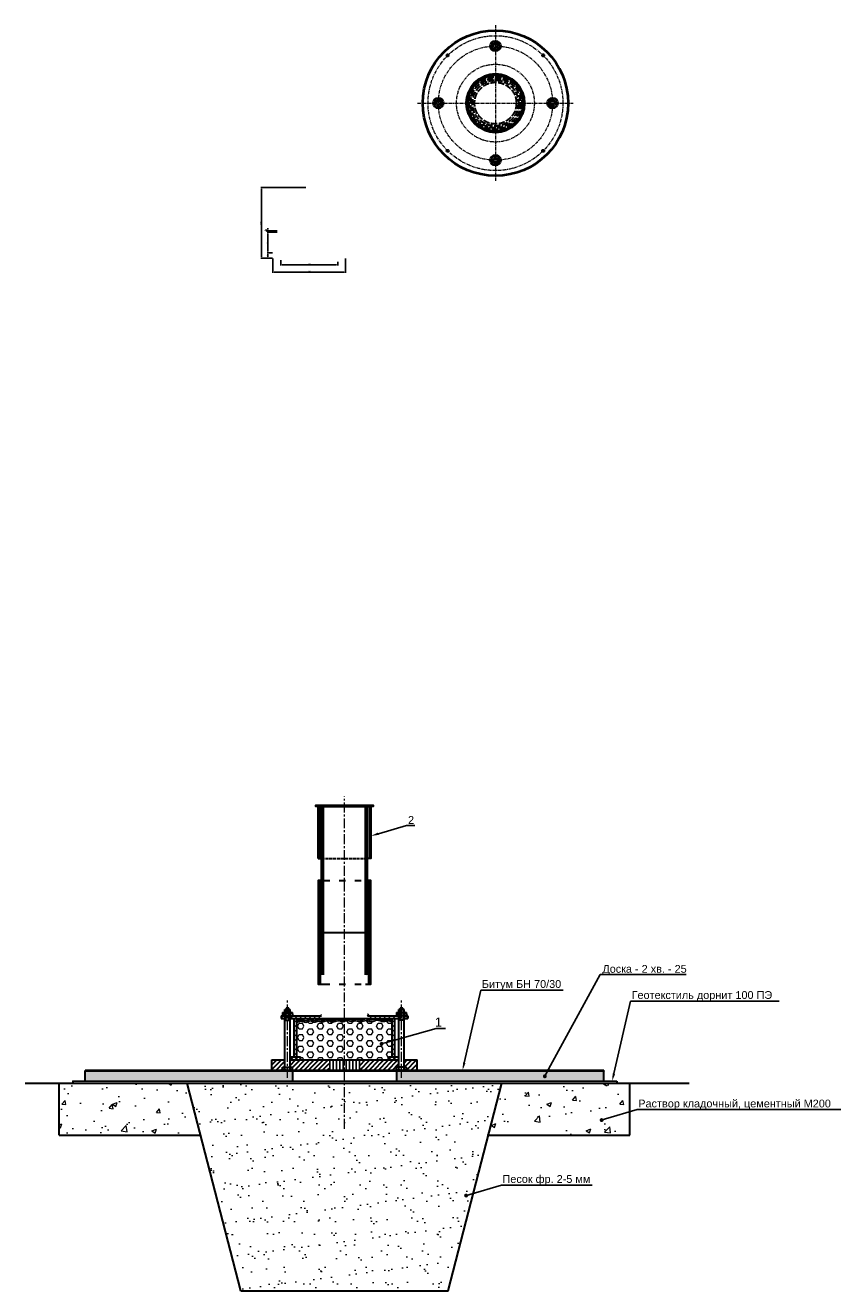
# Model space of a CAD drawing. Header units: millimetres. Extents: x 3987 to 6534, y -3423 to 780.
# Tile 2 of 3: x 3987 to 5559, y -1659 to 780. Entities that reach past the tile are written whole.
import ezdxf
from ezdxf import colors
from ezdxf.entities.mleader import LeaderData, LeaderLine
from ezdxf.math import Vec2, Vec3

# ---------------------------------------------------------------- set-up
doc = ezdxf.new("R2010")
doc.units = ezdxf.units.MM
for name, pattern in [('ACAD_ISO02W100', [15, 12, -3]), ('ACAD_ISO03W100', [30, 12, -18]), ('CENTERX2', [101.6, 63.5, -12.7, 12.7, -12.7])]:
    doc.linetypes.add(name, pattern=pattern)
for name, color, linetype in [('1', 3, 'Continuous'), ('3', 4, 'Continuous'), ('ГП_Штриховки', 7, 'Continuous')]:
    doc.layers.add(name, color=color, linetype=linetype)
for name, color, linetype, lineweight in [('ГТО_Выноски', 7, 'Continuous', 15), ('ГТО_Линия основная', 7, 'Continuous', 60), ('ГТО_Металлические_конструкции', 1, 'Continuous', 30), ('ГТО_Оси', 1, 'CENTERX2', 15), ('ГТО_Текст', 7, 'Continuous', 30), ('ГТО_Штриховка', 7, 'Continuous', 15), ('ОКИАиМ Грунт коренной', 33, '2$0$Грунт_естественный_ГОСТ', 13), ('сварка', 142, 'Continuous', 20), ('Штриховка', 251, 'Continuous', 9)]:
    doc.layers.add(name, color=color, linetype=linetype, lineweight=lineweight)
doc.styles.add('Arial', font='arial.ttf', dxfattribs={"height": 3})
doc.styles.get("Standard").update_dxf_attribs({"font": 'arial.ttf'})
doc.linetypes.add('2$0$Грунт_естественный_ГОСТ', pattern='A,1.4142,[2,Форма_КИА.shx,S=2.1213,R=0,X=1.77,Y=0],1.4142,[2,Форма_КИА.shx,S=2.1213,R=0,X=1.77,Y=0],1.4142,[2,Форма_КИА.shx,S=2.1213,R=0,X=1.77,Y=0],1.4142', length=5.6568)
doc.linetypes.add('2$0$Грунт_естественный_ГОСТ2', pattern='A,2.56066,[130,ltypeshp,S=1.5,R=45,X=0,Y=-1.06066],1.5,[130,ltypeshp,S=1.5,R=45,X=0,Y=-1.06066],1.5,[130,ltypeshp,S=1.5,R=45,X=0,Y=-1.06066],0.43934', length=6)
doc.dimstyles.new('ISO-25', dxfattribs={"dimtxt": 2.5, "dimasz": 2.5, "dimexe": 1.25, "dimexo": 0.625, "dimtad": 1, "dimtxsty": 'Standard', "dimcen": 2.5, "dimadec": 0, "dimazin": 0, "dimtfac": 1, "dimtmove": 0, "dimatfit": 3, "dimfxl": 1, "dimarcsym": 0})
pattern_1 = [(135, (2e-12, 84.341), (-4.490128, -4.490128), [])]

# ---------------------------------------------------------------- blocks, each defined once
blk = doc.blocks.new('*D2')
at = {"layer": '3', "color": 0, "lineweight": -2, "ltscale": 0.3, "transparency": 16777216}
for p, q in [((4472.8, 381), (4453.4, 381)), ((4454.7, 343.5), (4454.7, 378.5)), ((4463.9, 341), (4453.4, 341))]:
    blk.add_line(p, q, dxfattribs=at)
at = {"layer": '3', "color": 0, "lineweight": 30, "ltscale": 0.3, "transparency": 16777216}
for points in [[(4454.2, 378.5), (4455.1, 378.5), (4454.7, 381)], [(4454.2, 343.5), (4455.1, 343.5), (4454.7, 341)]]:
    blk.add_solid(points, dxfattribs=at)
at = {"layer": 'DEFPOINTS', "color": 0, "lineweight": 30, "ltscale": 0.3, "transparency": 16777216}
for p in [(4454.7, 381), (4473.4, 381), (4464.5, 341)]:
    blk.add_point(p, dxfattribs=at)
at = {"layer": '3', "color": 0, "ltscale": 0.3, "transparency": 16777216, "insert": (4452.8, 361), "char_height": 2.5, "attachment_point": 5, "rotation": 90}
blk.add_mtext('{\\fTimes New Roman|b0|i0|c204|p18;80}', dxfattribs=at)
blk = doc.blocks.new('*D3')
at = {"layer": '3', "color": 0, "lineweight": -2, "ltscale": 0.3, "transparency": 16777216}
for p, q in [((4527.9, 466.7), (4441.2, 466.7)), ((4442.5, 333.5), (4442.5, 464.2)), ((4452.8, 331), (4441.2, 331))]:
    blk.add_line(p, q, dxfattribs=at)
at = {"layer": '3', "color": 0, "lineweight": 30, "ltscale": 0.3, "transparency": 16777216}
for points in [[(4442.1, 464.2), (4442.9, 464.2), (4442.5, 466.7)], [(4442.1, 333.5), (4442.9, 333.5), (4442.5, 331)]]:
    blk.add_solid(points, dxfattribs=at)
at = {"layer": 'DEFPOINTS', "color": 0, "lineweight": 30, "ltscale": 0.3, "transparency": 16777216}
for p in [(4442.5, 466.7), (4528.5, 466.7), (4453.4, 331)]:
    blk.add_point(p, dxfattribs=at)
at = {"layer": '3', "color": 0, "ltscale": 0.3, "transparency": 16777216, "insert": (4440.6, 398.8), "char_height": 2.5, "attachment_point": 5, "rotation": 90}
blk.add_mtext('{\\fTimes New Roman|b0|i0|c204|p18;500}', dxfattribs=at)
blk = doc.blocks.new('*D4')
at = {"layer": '3', "color": 0, "lineweight": -2, "ltscale": 0.3, "transparency": 16777216}
for p, q in [((4479.5, 326.8), (4479.5, 316.6)), ((4482, 317.9), (4587, 317.9)), ((4589.5, 323.4), (4589.5, 316.6))]:
    blk.add_line(p, q, dxfattribs=at)
at = {"layer": '3', "color": 0, "lineweight": 30, "ltscale": 0.3, "transparency": 16777216}
for points in [[(4482, 318.3), (4482, 317.4), (4479.5, 317.9)], [(4587, 318.3), (4587, 317.4), (4589.5, 317.9)]]:
    blk.add_solid(points, dxfattribs=at)
at = {"layer": 'DEFPOINTS', "color": 0, "lineweight": 30, "ltscale": 0.3, "transparency": 16777216}
for p in [(4479.5, 327.4), (4589.5, 324), (4589.5, 317.9)]:
    blk.add_point(p, dxfattribs=at)
at = {"layer": '3', "color": 0, "ltscale": 0.3, "transparency": 16777216, "insert": (4534.5, 319.7), "char_height": 2.5, "attachment_point": 5}
blk.add_mtext('{\\fTimes New Roman|b0|i0|c204|p18;220}', dxfattribs=at)
blk = doc.blocks.new('*D5')
at = {"layer": '3', "color": 0, "lineweight": -2, "ltscale": 0.3, "transparency": 16777216}
for p, q in [((4464.5, 330.4), (4464.5, 302.3)), ((4604.5, 330.4), (4604.5, 302.3)), ((4467, 303.6), (4602, 303.6))]:
    blk.add_line(p, q, dxfattribs=at)
at = {"layer": '3', "color": 0, "lineweight": 30, "ltscale": 0.3, "transparency": 16777216}
for points in [[(4467, 304), (4467, 303.2), (4464.5, 303.6)], [(4602, 304), (4602, 303.2), (4604.5, 303.6)]]:
    blk.add_solid(points, dxfattribs=at)
at = {"layer": 'DEFPOINTS', "color": 0, "lineweight": 30, "ltscale": 0.3, "transparency": 16777216}
for p in [(4464.5, 331), (4604.5, 331), (4604.5, 303.6)]:
    blk.add_point(p, dxfattribs=at)
at = {"layer": '3', "color": 0, "ltscale": 0.3, "transparency": 16777216, "insert": (4534.5, 305.5), "char_height": 2.5, "attachment_point": 5}
blk.add_mtext('{\\fTimes New Roman|b0|i0|c204|p18;280}', dxfattribs=at)
blk = doc.blocks.new('*D6')
at = {"layer": '3', "color": 0, "lineweight": -2, "ltscale": 0.3, "transparency": 16777216}
for p, q in [((4463.9, 341), (4453.4, 341)), ((4463.9, 331), (4453.4, 331)), ((4454.7, 333.5), (4454.7, 338.5))]:
    blk.add_line(p, q, dxfattribs=at)
at = {"layer": '3', "color": 0, "lineweight": 30, "ltscale": 0.3, "transparency": 16777216}
for points in [[(4454.2, 338.5), (4455.1, 338.5), (4454.7, 341)], [(4454.2, 333.5), (4455.1, 333.5), (4454.7, 331)]]:
    blk.add_solid(points, dxfattribs=at)
at = {"layer": 'DEFPOINTS', "color": 0, "lineweight": 30, "ltscale": 0.3, "transparency": 16777216}
for p in [(4454.7, 341), (4464.5, 341), (4464.5, 331)]:
    blk.add_point(p, dxfattribs=at)
at = {"layer": '3', "color": 0, "ltscale": 0.3, "transparency": 16777216, "insert": (4452.8, 336), "char_height": 2.5, "attachment_point": 5, "rotation": 90}
blk.add_mtext('{\\fTimes New Roman|b0|i0|c204|p18;20}', dxfattribs=at)
blk = doc.blocks.new('*D7')
at = {"layer": '3', "color": 0, "lineweight": -2, "ltscale": 0.3, "transparency": 16777216}
for p, q in [((4451.2, 383.3), (4451.2, 386)), ((4454.7, 382.3), (4451.2, 383.3)), ((4472.8, 383.5), (4453.4, 383.5)), ((4472.8, 381), (4453.4, 381)), ((4454.7, 386), (4454.7, 388.5)), ((4454.7, 381), (4454.7, 383.5)), ((4454.7, 381), (4454.7, 383.5)), ((4454.7, 378.5), (4454.7, 376))]:
    blk.add_line(p, q, dxfattribs=at)
at = {"layer": '3', "color": 0, "lineweight": 30, "ltscale": 0.3, "transparency": 16777216}
for points in [[(4454.2, 386), (4455.1, 386), (4454.7, 383.5)], [(4454.2, 378.5), (4455.1, 378.5), (4454.7, 381)]]:
    blk.add_solid(points, dxfattribs=at)
at = {"layer": 'DEFPOINTS', "color": 0, "lineweight": 30, "ltscale": 0.3, "transparency": 16777216}
for p in [(4454.7, 383.5), (4473.4, 383.5), (4473.4, 381)]:
    blk.add_point(p, dxfattribs=at)
at = {"layer": '3', "color": 0, "ltscale": 0.3, "transparency": 16777216, "insert": (4449.3, 384.7), "char_height": 2.5, "attachment_point": 5, "rotation": 90}
blk.add_mtext('{\\fTimes New Roman|b0|i0|c204|p18;5}', dxfattribs=at)
blk = doc.blocks.new('PSK_Svarka')
blk.add_solid([(0, 0), (-0.707107, 0.707107), (0.707107, 0.707107)])
blk = doc.blocks.new('_Dot')
at = {"color": 0, "linetype": 'ByBlock', "lineweight": -2}
blk.add_line((-0.5, 0), (-1, 0), dxfattribs=at)
at = {"color": 0, "linetype": 'ByBlock', "const_width": 0.5}
blk.add_lwpolyline([(-0.25, 0, 1), (0.25, 0, 1)], format="xyb", close=True, dxfattribs=at)
blk = doc.blocks.new('A$C750487c5')
at = {"layer": 'ГТО_Текст', "linetype": 'ACAD_ISO03W100', "lineweight": 30}
for p, q in [((-40.2, 100), (40.2, 100)), ((-44.2, 0), (44.2, 0)), ((-40.2, -100), (40.2, -100))]:
    blk.add_line(p, q, dxfattribs=at)
at = {"layer": 'ГТО_Текст', "lineweight": 30}
for points in [[(-40.2, 100), (-50.7, 100), (-50.7, -100), (-40.2, -100)], [(-40.2, 100), (-46.7, 100), (-46.7, -100), (-40.2, -100)], [(40.2, -100), (50.6, -100), (50.6, 100), (40.2, 100)], [(40.2, -100), (46.6, -100), (46.6, 100), (40.2, 100)]]:
    blk.add_lwpolyline(points, dxfattribs=at)

msp = doc.modelspace()

# ---------------------------------------------------------------- hatches: boundary and pattern name
at = {"ltscale": 0.1}
for points in [[(4505.457, -1134.627), (4503.291, -1134.627, 0.49297422), (4505.457, -1136.561)], [(4701.623, -1134.627), (4699.457, -1134.627), (4699.457, -1136.561, 0.26278694), (4701.162, -1135.983), (4701.158, -1135.978), (4701.163, -1135.982, 0.20355424)]]:
    msp.add_hatch(color=0, dxfattribs=at).paths.add_polyline_path(points)
at = {"lineweight": 70, "ltscale": 0.1}
msp.add_hatch(color=0, dxfattribs=at).paths.add_polyline_path([(5102.498, -1236.468), (4102.498, -1236.468), (4102.498, -1234.627), (5102.498, -1234.627)])
at = {"layer": '1', "ltscale": 0.3}
h = msp.add_hatch(dxfattribs=at)
h.set_pattern_fill('ANSI37', color=0, scale=2, angle=90, style=0)
h.set_pattern_definition([(135, (4783.719, -784.519), (-4.49013, -4.49013), []), (225, (4783.719, -784.519), (4.49013, -4.49013), [])])
h.paths.add_polyline_path([(4497.457, -1208.627), (4497.457, -1214.627), (4517.457, -1214.627), (4517.457, -1208.627)])
h.paths.add_polyline_path([(4707.457, -1214.627), (4707.457, -1208.627), (4687.457, -1208.627), (4687.457, -1214.627)])
h = msp.add_hatch(dxfattribs=at)
h.set_pattern_fill('LINE', color=0, scale=2, angle=90, style=0)
h.set_pattern_definition([(90, (4783.719, -784.519), (-6.35, 4e-16), [])])
h.paths.add_polyline_path([(4572.457, -1214.627), (4572.457, -1234.627), (4602.457, -1234.627), (4602.457, -1214.627)])
h.paths.add_polyline_path([(4602.457, -1214.627), (4602.457, -1234.627), (4632.457, -1234.627), (4632.457, -1214.627)])
at = {"layer": 'ГП_Штриховки', "transparency": 33554687}
h = msp.add_hatch(dxfattribs=at)
h.set_pattern_fill('ANSI31', scale=2)
h.set_pattern_definition([(45, (2e-12, 84.341), (-4.490128, 4.490128), [])])
h.paths.add_polyline_path([(4602.428, -726.386), (4657.428, -726.386), (4657.428, -723.386), (4547.428, -723.386), (4547.428, -726.386)])
h = msp.add_hatch(dxfattribs=at)
h.set_pattern_fill('ANSI31', scale=2, angle=90)
h.set_pattern_definition(pattern_1)
h.paths.add_polyline_path([(4554.428, -726.386), (4551.428, -726.386), (4551.428, -826.386), (4554.428, -826.385)])
h.paths.add_polyline_path([(4650.428, -826.386), (4653.428, -826.386), (4653.428, -726.386), (4650.428, -726.386)])
h = msp.add_hatch(dxfattribs=at)
h.set_pattern_fill('ANSI31', scale=2, angle=90)
h.set_pattern_definition(pattern_1)
h.paths.add_polyline_path([(4562.253, -726.386), (4558.103, -726.386), (4558.149, -826.383), (4562.253, -826.383)])
h.paths.add_polyline_path([(4646.753, -726.386), (4642.753, -726.386), (4642.753, -826.386), (4646.753, -826.386)])
h.paths.add_polyline_path([(4646.753, -826.386), (4642.753, -826.386), (4642.753, -846.386), (4646.753, -846.386)])
h.paths.add_polyline_path([(4562.253, -826.383), (4558.149, -826.383), (4558.159, -846.386), (4562.253, -846.386)])
h.paths.add_polyline_path([(4562.253, -858.232), (4558.164, -858.232), (4558.253, -1050.286), (4562.253, -1050.286)])
h.paths.add_polyline_path([(4646.753, -858.232), (4642.753, -858.232), (4642.753, -1050.286), (4646.753, -1050.286)])
at = {"layer": 'ГТО_Штриховка', "ltscale": 100}
h = msp.add_hatch(dxfattribs=at)
h.set_pattern_fill('ANSI31', color=0, scale=2, angle=90, style=0)
h.paths.add_polyline_path([(4505.457, -1208.627), (4510.457, -1208.627), (4510.457, -1134.627), (4505.457, -1134.627)])
h.paths.add_polyline_path([(4497.457, -1129.627), (4497.457, -1134.627), (4558.252, -1134.644), (4558.252, -1129.644)])
h.paths.add_polyline_path([(4480.256, -1129.627), (4480.256, -1134.627), (4487.457, -1134.627), (4487.457, -1129.627)])
h.paths.add_polyline_path([(4707.457, -1134.627), (4707.457, -1129.627), (4646.753, -1129.627), (4646.753, -1134.627)])
h.paths.add_polyline_path([(4699.457, -1134.627), (4694.457, -1134.627), (4694.457, -1208.627), (4699.457, -1208.627)])
h.paths.add_polyline_path([(4717.457, -1129.627), (4717.457, -1134.627), (4724.658, -1134.627), (4724.658, -1129.627)])
h = msp.add_hatch(dxfattribs=at)
h.set_pattern_fill('HEX', color=0, scale=2, style=0)
edge = h.paths.add_edge_path()
edge.add_spline(control_points=[(4602.427, -1140.019), (4601.452, -1140.431), (4598.326, -1141.577), (4593.829, -1139.399), (4587.059, -1138.654), (4580.826, -1143.312), (4573.93, -1139.343), (4566.768, -1138.52), (4561.352, -1141.324), (4555.913, -1141.102), (4550.983, -1138.399), (4544.221, -1144.267), (4536.397, -1136.495), (4529.287, -1144.242), (4522.452, -1139.952), (4516.067, -1139.768), (4512.196, -1141.728), (4510.558, -1142.557)], knot_values=[0, 0, 0, 0, 3.10249055, 9.95698189, 13.72627573, 23.33538228, 29.45456849, 35.86608538, 44.36648537, 46.78019418, 52.0394292, 59.74965875, 67.79342534, 77.01028175, 82.34166846, 89.78353115, 95.23694693, 95.23694693, 95.23694693, 95.23694693], degree=3, periodic=0)
edge.add_line((4510.457, -1142.608), (4510.457, -1208.627))
edge.add_line((4510.457, -1208.627), (4517.457, -1208.627))
edge.add_line((4517.457, -1208.627), (4517.457, -1214.627))
edge.add_line((4517.457, -1214.627), (4602.447, -1214.627))
edge.add_line((4602.447, -1214.627), (4602.427, -1140.019))
edge = h.paths.add_edge_path()
edge.add_spline(control_points=[(4694.457, -1140.646), (4691.566, -1139.913), (4685.181, -1138.293), (4675.622, -1142.543), (4668.098, -1137.113), (4663.538, -1138.338), (4661.91, -1138.775)], knot_values=[0, 0, 0, 0, 8.80441115, 19.44349293, 28.27405622, 33.1781873, 33.1781873, 33.1781873, 33.1781873], degree=3, periodic=0)
edge.add_spline(control_points=[(4661.91, -1138.775), (4659.123, -1139.972), (4653.34, -1142.455), (4643.425, -1135.952), (4632.986, -1144.113), (4624.189, -1137.351), (4616.424, -1142.555), (4609.21, -1136.728), (4603.836, -1139.424), (4602.427, -1140.019)], knot_values=[95.23694693, 95.23694693, 95.23694693, 95.23694693, 103.8573467, 113.12688914, 126.10886279, 135.93558014, 139.31049643, 151.90231193, 156.38500795, 156.38500795, 156.38500795, 156.38500795], degree=3, periodic=0)
edge.add_line((4602.427, -1140.019), (4602.447, -1214.627))
edge.add_line((4602.447, -1214.627), (4687.457, -1214.627))
edge.add_line((4687.457, -1214.627), (4687.457, -1208.627))
edge.add_line((4687.457, -1208.627), (4694.457, -1208.627))
edge.add_line((4694.457, -1208.627), (4694.457, -1140.646))
at = {"layer": 'ГТО_Штриховка', "lineweight": 15}
h = msp.add_hatch(dxfattribs=at)
h.set_pattern_fill('AR-CONC', scale=0.5)
h.set_pattern_definition([(50, (1356.74, -4635.13), (91.0923, -7.9695), [9.525, -104.775]), (355, (1356.74, -4635.13), (-17.6217, 95.5284), [7.62, -83.8203]), (100.4514, (1364.33, -4635.8), (73.4706, 87.5589), [8.095, -89.0451]), (46.1842, (1356.74, -4609.73), (135.5395, -21.0212), [14.2875, -157.1625]), (96.6356, (1368.04, -4611.48), (118.702, 123.713), [12.1425, -133.5678]), (351.184, (1356.74, -4609.73), (118.702, 123.713), [11.43, -125.73]), (21, (1369.44, -4616.08), (75.8072, -51.1326), [9.525, -104.775]), (326, (1369.44, -4616.08), (30.901, 92.094), [7.62, -83.82]), (71.4514, (1375.76, -4620.34), (106.7082, 40.9614), [8.095, -89.045]), (37.5, (1356.742, -4635.133), (1.5443, 42.27752), [0, -82.804, 0, -85.09, 0, -84.1375]), (7.5, (1356.74, -4635.133), (33.40983, 50.0903), [0, -48.514, 0, -80.899, 0, -32.0675]), (327.5, (1328.42, -4635.133), (67.7953, -2.86437), [0, -31.75, 0, -99.06, 0, -131.445]), (317.5, (1315.72, -4635.133), (74.0646, 12.71325), [0, -41.275, 0, -65.786, 0, -93.345])])
h.paths.add_polyline_path([(4324.998, -1359.308), (4299.164, -1259.308), (4052.542, -1259.308), (4052.555, -1359.308)])
h.paths.add_polyline_path([(5152.555, -1359.308), (5152.542, -1259.308), (4905.831, -1259.308), (4879.998, -1359.308)])
at = {"layer": 'ГТО_Штриховка'}
h = msp.add_hatch(dxfattribs=at)
h.set_pattern_fill('AR-SAND', color=256)
h.paths.add_polyline_path([(4299.164, -1259.308), (4402.498, -1659.308), (4802.498, -1659.308), (4905.831, -1259.308)])
at = {"layer": 'Штриховка', "lineweight": 30}
h = msp.add_hatch(dxfattribs=at)
h.set_pattern_fill('ANSI31', scale=2)
h.set_pattern_definition([(45, (1356.742, -4635.133), (-4.490128, 4.490128), [])])
h.paths.add_polyline_path([(4572.638, -1214.627), (4497.457, -1214.627), (4497.457, -1228.627), (4502.215, -1228.627), (4502.215, -1232.627, -0.41421356), (4500.215, -1234.627), (4572.638, -1234.627)])
h.paths.add_polyline_path([(4487.457, -1214.627), (4462.538, -1214.627), (4462.538, -1234.627), (4484.699, -1234.627, -0.41421356), (4482.699, -1232.627), (4482.699, -1228.627), (4487.457, -1228.627)])
h.paths.add_polyline_path([(4707.457, -1214.627), (4632.415, -1214.627), (4632.415, -1234.627), (4704.699, -1234.627, -0.41421356), (4702.699, -1232.627), (4702.699, -1228.627), (4707.457, -1228.627)])
h.paths.add_polyline_path([(4742.457, -1214.627), (4717.457, -1214.627), (4717.457, -1228.627), (4722.215, -1228.627), (4722.215, -1232.627, -0.41421356), (4720.215, -1234.627), (4742.457, -1234.627)])
at = {"layer": 'Штриховка', "lineweight": 15}
h = msp.add_hatch(dxfattribs=at)
h.set_pattern_fill('ДЕРЕВО ВДОЛЬ ВОЛОКОН', scale=1.25, angle=45, pattern_type=2)
h.set_pattern_definition([(96.3402, (1356.742, -4635.133), (-8.838836, -8.838836), [7.80869, -72.23038]), (104.0362, (1355.88, -4627.372), (8.838842, 8.838831), [4.35282, -68.53412]), (113.1986, (1354.824, -4623.149), (8.838835, 8.838841), [10.1165, -57.198]), (123.6901, (1350.839, -4613.851), (8.838834, 8.83884), [6.45132, -57.28637]), (135, (1347.261, -4608.483), (-8.838835, -8.838835), [11.40189, -51.09813]), (326.3099, (1333.83, -4596.842), (8.83884, 8.838834), [6.45132, -57.28637]), (336.8014, (1324.532, -4592.857), (8.838841, 8.838835), [10.1165, -57.198]), (345.9638, (1320.309, -4591.801), (8.838831, 8.838842), [4.35282, -68.53413]), (353.6598, (1312.548, -4590.939), (-8.838836, -8.838836), [7.80869, -72.23038])])
h.paths.add_polyline_path([(4502.54, -1255.044), (4502.532, -1236.468), (4102.498, -1236.468), (4102.498, -1254.665)])
h.paths.add_polyline_path([(5102.498, -1255.613), (5102.498, -1236.468), (4702.532, -1236.468), (4702.535, -1255.234)])

# ---------------------------------------------------------------- linework, layer by layer
at = {"color": 0}
for points in [[(4559.641, -726.386), (4559.641, -761.886), (4558.141, -761.886)], [(4645.258, -726.386), (4645.258, -761.886), (4646.758, -761.886)]]:
    msp.add_lwpolyline(points, dxfattribs=at)
at = {"color": 0, "lineweight": 40}
for centre, radius in [((4893.435, 629.593), 140), ((4893.435, 739.593), 9.5), ((4893.435, 739.593), 5), ((4801.511, 721.517), 1.5), ((4985.359, 721.517), 1.5), ((4783.435, 629.593), 9.5), ((4783.435, 629.593), 5), ((5003.435, 629.593), 9.5), ((5003.435, 629.593), 5), ((4801.511, 537.67), 1.5), ((4985.359, 537.67), 1.5), ((4893.435, 519.593), 9.5), ((4893.435, 519.593), 5)]:
    msp.add_circle(centre, radius, dxfattribs=at)
at = {"color": 0, "lineweight": 40, "ltscale": 0.3}
for centre, radius, start, end in [((4492.457, -1117.518), 2.78, 0, 180), ((4712.457, -1117.518), 2.78, 0, 180), ((4484.699, -1125.627), 2, 90, 180), ((4485.457, -1125.627), 2, 0, 90), ((4489.457, -1125.627), 2, 90, 180), ((4495.457, -1125.627), 2, 0, 90), ((4499.457, -1125.627), 2, 90, 180), ((4500.215, -1125.627), 2, 0, 90), ((4704.699, -1125.627), 2, 90, 180), ((4705.457, -1125.627), 2, 0, 90), ((4709.457, -1125.627), 2, 90, 180), ((4715.457, -1125.627), 2, 0, 90), ((4719.457, -1125.627), 2, 90, 180), ((4720.215, -1125.627), 2, 0, 90), ((4484.699, -1232.627), 2, 180, 270), ((4485.457, -1232.627), 2, 270, 0), ((4489.457, -1232.627), 2, 180, 270), ((4495.457, -1232.627), 2, 270, 0), ((4499.457, -1232.627), 2, 180, 270), ((4500.215, -1232.627), 2, 270, 0), ((4704.699, -1232.627), 2, 180, 270), ((4705.457, -1232.627), 2, 270, 0), ((4709.457, -1232.627), 2, 180, 270), ((4715.457, -1232.627), 2, 270, 0), ((4719.457, -1232.627), 2, 180, 270), ((4720.215, -1232.627), 2, 270, 0)]:
    msp.add_arc(centre, radius, start, end, dxfattribs=at)
at = {"layer": '1', "color": 0, "ltscale": 0.3}
for p, q in [((4489.677, -1137.881), (4489.677, -1117.518)), ((4495.238, -1137.881), (4495.238, -1117.518)), ((4709.677, -1137.881), (4709.677, -1117.518)), ((4715.238, -1137.881), (4715.238, -1117.518)), ((4308.275, -1289.167), (4308.275, -1289.167))]:
    msp.add_line(p, q, dxfattribs=at)
for centre, start, end in [((4505.116, -1134.762), 175.760857, 280.729294), ((4699.798, -1134.762), 259.270706, 4.239143)]:
    msp.add_arc(centre, 1.83, start, end, dxfattribs=at)
for points in [[(4510.482, -1139.725), (4515.586, -1137.372), (4523.02, -1137.703), (4528.087, -1139.361), (4536.76, -1136.241), (4544.36, -1138.874), (4551.766, -1136.728), (4556.882, -1137.946), (4559.292, -1138.075), (4567.557, -1136.084), (4573.934, -1136.743), (4579.759, -1138.619), (4589.029, -1136.09), (4592.787, -1136.376), (4599.49, -1137.808), (4606.702, -1135.458), (4619.162, -1137.276), (4622.277, -1135.978), (4631.881, -1138.056), (4644.601, -1135.458), (4653.559, -1137.842), (4658.914, -1136.629)], [(4510.558, -1142.557), (4515.586, -1140.444), (4523.02, -1140.775), (4528.087, -1142.433), (4536.76, -1139.312), (4544.36, -1141.945), (4551.766, -1139.8), (4556.882, -1141.018), (4559.292, -1141.147), (4567.557, -1139.156), (4573.934, -1139.815), (4579.759, -1141.691), (4589.029, -1139.161), (4592.787, -1139.448), (4599.49, -1140.88), (4606.702, -1138.53), (4619.162, -1140.348), (4622.277, -1139.049), (4631.881, -1141.128), (4644.601, -1138.53), (4653.559, -1140.913), (4661.91, -1138.775)], [(4658.914, -1136.629), (4672.013, -1136.84), (4673.703, -1137.897), (4686.167, -1136.629), (4694.457, -1138.32)], [(4661.91, -1138.775), (4666.754, -1138.009), (4675.181, -1140.646), (4685.745, -1139.377), (4694.457, -1140.646)]]:
    msp.add_spline(points, degree=3, dxfattribs=at)
at = {"layer": 'ГТО_Линия основная', "lineweight": 30, "ltscale": 0.5}
for p, q in [((4554.428, -826.386), (4554.428, -726.386)), ((4558.253, -1050.286), (4558.103, -726.386)), ((4558.103, -726.386), (4562.253, -726.386)), ((4562.253, -1050.286), (4562.253, -726.386)), ((4642.753, -1050.286), (4642.753, -726.386)), ((4642.753, -726.386), (4646.753, -726.386)), ((4646.753, -1050.286), (4646.753, -726.386)), ((4650.428, -726.386), (4650.428, -826.386)), ((4487.457, -1123.627), (4487.457, -1117.518)), ((4487.457, -1117.518), (4497.457, -1117.518)), ((4497.457, -1123.627), (4497.457, -1117.518)), ((4707.457, -1123.627), (4707.457, -1117.518)), ((4717.457, -1117.518), (4707.457, -1117.518)), ((4717.457, -1123.627), (4717.457, -1117.518)), ((4480.256, -1129.627), (4487.457, -1129.627)), ((4480.256, -1129.627), (4480.256, -1134.627)), ((4480.256, -1134.627), (4487.457, -1134.627)), ((4482.699, -1125.627), (4482.699, -1129.627)), ((4482.699, -1129.627), (4502.215, -1129.627)), ((4484.699, -1123.627), (4485.457, -1123.627)), ((4485.457, -1123.627), (4489.457, -1123.627)), ((4487.457, -1232.627), (4487.457, -1125.627)), ((4487.457, -1137.881), (4497.457, -1137.881)), ((4489.457, -1123.627), (4490.457, -1123.627)), ((4490.457, -1123.627), (4494.457, -1123.627)), ((4495.457, -1123.627), (4494.457, -1123.627)), ((4499.457, -1123.627), (4495.457, -1123.627)), ((4497.457, -1232.627), (4497.457, -1125.627)), ((4497.457, -1129.627), (4558.25, -1129.644)), ((4497.457, -1134.627), (4707.457, -1134.627)), ((4500.215, -1123.627), (4499.457, -1123.627)), ((4502.215, -1125.627), (4502.215, -1129.627)), ((4505.457, -1208.627), (4505.457, -1134.627)), ((4510.457, -1208.627), (4510.457, -1134.627)), ((4646.753, -1129.627), (4707.457, -1129.627)), ((4694.457, -1208.627), (4694.457, -1134.627)), ((4699.457, -1208.627), (4699.457, -1134.627)), ((4702.699, -1125.627), (4702.699, -1129.627)), ((4722.215, -1129.627), (4702.699, -1129.627)), ((4704.699, -1123.627), (4705.457, -1123.627)), ((4705.457, -1123.627), (4709.457, -1123.627)), ((4707.457, -1234.627), (4707.457, -1125.127)), ((4717.457, -1137.881), (4707.457, -1137.881)), ((4709.457, -1123.627), (4710.457, -1123.627)), ((4714.457, -1123.627), (4710.457, -1123.627)), ((4715.457, -1123.627), (4714.457, -1123.627)), ((4719.457, -1123.627), (4715.457, -1123.627)), ((4717.457, -1234.627), (4717.457, -1125.127)), ((4724.658, -1129.627), (4717.457, -1129.627)), ((4717.457, -1129.627), (4724.658, -1129.627)), ((4724.658, -1134.627), (4717.457, -1134.627)), ((4717.457, -1134.627), (4724.658, -1134.627)), ((4720.215, -1123.627), (4719.457, -1123.627)), ((4722.215, -1125.627), (4722.215, -1129.627)), ((4724.658, -1129.627), (4724.658, -1134.627)), ((4724.658, -1129.627), (4724.658, -1134.627)), ((4462.457, -1214.627), (4487.457, -1214.627)), ((4462.538, -1234.627), (4462.538, -1214.627)), ((4497.457, -1208.627), (4517.457, -1208.627)), ((4497.457, -1214.627), (4707.457, -1214.627)), ((4517.457, -1214.627), (4517.457, -1208.627)), ((4687.457, -1208.627), (4707.457, -1208.627)), ((4687.457, -1214.627), (4687.457, -1208.627)), ((4717.457, -1214.627), (4742.457, -1214.627)), ((4742.457, -1234.627), (4742.457, -1214.627)), ((5102.498, -1234.627), (4102.498, -1234.627)), ((5102.498, -1236.468), (4102.498, -1236.468)), ((4123.343, -1235.723), (4123.343, -1235.723)), ((4462.538, -1234.627), (4742.457, -1234.627)), ((4482.699, -1228.627), (4502.215, -1228.627)), ((4482.699, -1232.627), (4482.699, -1228.627)), ((4484.699, -1234.627), (4485.457, -1234.627)), ((4489.457, -1234.627), (4490.457, -1234.627)), ((4490.457, -1234.627), (4494.457, -1234.627)), ((4495.457, -1234.627), (4494.457, -1234.627)), ((4499.457, -1234.627), (4495.457, -1234.627)), ((4500.215, -1234.627), (4499.457, -1234.627)), ((4502.215, -1232.627), (4502.215, -1228.627)), ((4722.215, -1228.627), (4702.699, -1228.627)), ((4702.699, -1232.627), (4702.699, -1228.627)), ((4704.699, -1234.627), (4705.457, -1234.627)), ((4705.457, -1234.627), (4709.457, -1234.627)), ((4709.457, -1234.627), (4710.457, -1234.627)), ((4714.457, -1234.627), (4710.457, -1234.627)), ((4715.457, -1234.627), (4714.457, -1234.627)), ((4719.457, -1234.627), (4715.457, -1234.627)), ((4720.215, -1234.627), (4719.457, -1234.627)), ((4722.215, -1232.627), (4722.215, -1228.627)), ((5102.498, -1234.627), (5102.498, -1236.468)), ((3987.209, -1259.308), (4299.164, -1259.308)), ((4052.555, -1359.308), (4052.542, -1259.308)), ((4402.498, -1659.308), (4299.164, -1259.308)), ((4299.164, -1259.308), (4905.831, -1259.308)), ((4802.498, -1659.308), (4905.831, -1259.308)), ((4903.549, -1259.308), (5266.723, -1259.308)), ((5152.555, -1359.308), (5152.542, -1259.308)), ((4052.542, -1359.308), (4324.998, -1359.308)), ((4879.998, -1359.308), (5152.555, -1359.308)), ((4402.498, -1659.308), (4802.498, -1659.308))]:
    msp.add_line(p, q, dxfattribs=at)
at = {"layer": 'ГТО_Линия основная', "linetype": 'ACAD_ISO02W100', "lineweight": 30, "ltscale": 0.5}
msp.add_line((4558.149, -826.383), (4646.753, -826.386), dxfattribs=at)
at = {"layer": 'ГТО_Линия основная', "linetype": 'Continuous', "lineweight": 30, "ltscale": 0.5}
for p, q in [((4102.498, -1254.665), (4102.498, -1234.627)), ((5102.498, -1255.613), (5102.498, -1234.627)), ((4078.826, -1254.643), (5127.699, -1255.636)), ((4078.826, -1254.643), (4078.826, -1259.308)), ((5127.699, -1255.636), (5127.699, -1259.308))]:
    msp.add_line(p, q, dxfattribs=at)
at = {"layer": 'ГТО_Линия основная', "lineweight": 30}
for p, q in [((4502.531, -1234.627), (4502.54, -1255.044)), ((4702.531, -1234.627), (4702.535, -1255.234))]:
    msp.add_line(p, q, dxfattribs=at)
for points in [[(4602.428, -726.386), (4547.428, -726.386), (4547.428, -723.386), (4657.428, -723.386), (4657.428, -726.386), (4602.428, -726.386)], [(4551.428, -826.386), (4551.428, -726.386), (4653.428, -726.386), (4653.428, -826.386), (4646.753, -826.386)]]:
    msp.add_lwpolyline(points, dxfattribs=at)
at = {"layer": 'ГТО_Линия основная'}
msp.add_circle((4893.435, 629.593), 55, dxfattribs=at)
at = {"layer": 'ГТО_Линия основная', "linetype": 'ACAD_ISO02W100', "lineweight": 30}
for radius in [51, 48, 44.25, 40.25]:
    msp.add_circle((4893.435, 629.593), radius, dxfattribs=at)
at = {"layer": 'ГТО_Металлические_конструкции', "color": 0}
msp.add_line((4551.428, -826.386), (4558.149, -826.383), dxfattribs=at)
at = {"layer": 'ГТО_Оси', "color": 0, "ltscale": 0.1}
msp.add_line((4743.435, 629.593), (5043.435, 629.593), dxfattribs=at)
at = {"layer": 'ГТО_Оси', "color": 0, "linetype": 'CENTERX2', "lineweight": 15, "ltscale": 0.3}
for p, q in [((4602.569, -1347.268), (4602.446, -707.084)), ((4492.457, -1248.732), (4492.457, -1098.479)), ((4712.457, -1248.732), (4712.457, -1100.196))]:
    msp.add_line(p, q, dxfattribs=at)
at = {"layer": 'ГТО_Оси', "color": 0, "ltscale": 0.1}
msp.add_lwpolyline([(4893.435, 779.593), (4893.435, 479.593)], dxfattribs=at)
for radius in [130, 110, 75]:
    msp.add_circle((4893.435, 629.593), radius, dxfattribs=at)
at = {"layer": 'ГТО_Текст', "lineweight": 30}
msp.add_line((4558.176, -968.788), (4646.753, -968.788), dxfattribs=at)
at = {"layer": 'ГТО_Штриховка', "color": 0, "ltscale": 0.3}
msp.add_arc((4557.903, -1129.524), 1.83, 79.270706, 183.747274, dxfattribs=at)
at = {"layer": 'ГТО_Штриховка', "color": 0, "lineweight": 40, "ltscale": 0.3}
msp.add_arc((4647.1, -1129.507), 1.83, 356.252726, 100.729294, dxfattribs=at)
at = {"layer": 'ОКИАиМ Грунт коренной', "linetype": '2$0$Грунт_естественный_ГОСТ2'}
msp.add_lwpolyline([(3987.209, -1259.308), (4052.542, -1259.308), (4052.555, -1359.36), (4324.998, -1359.308), (4402.498, -1659.308), (4802.498, -1659.308), (4879.998, -1359.308), (5152.555, -1359.308), (5152.555, -1259.308), (5266.723, -1259.308)], dxfattribs=at)

# ---------------------------------------------------------------- block references
at = {"layer": 'ГТО_Текст', "lineweight": 30}
msp.add_blockref('A$C750487c5', (4602.48, -968.788), dxfattribs=at)
at = {"layer": 'сварка', "yscale": 3, "zscale": 3}
for p, xscale, rotation in [((4551.428, -726.386), -3.000000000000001, 134.9999999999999), ((4653.428, -726.386), 3, 225.0000000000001)]:
    msp.add_blockref('PSK_Svarka', p, dxfattribs=dict(at, xscale=xscale, rotation=rotation))

# ---------------------------------------------------------------- dimensions: what is measured, and where the dimension line sits
at = {"layer": '3', "ltscale": 0.3}
for base, p1, p2, angle, text, override, picture, middle in [((4442.481, 466.665), (4453.405, 331.034), (4528.529, 466.665), 90, '{\\fTimes New Roman|b0|i0|c204|p18;500}', {"dimscale": 1, "dimlfac": 1, "dimtdec": 0, "dimtmove": 0}, '*D3', (4440.584, 398.849)), ((4454.655, 383.534), (4473.429, 381.034), (4473.429, 383.534), 90, '{\\fTimes New Roman|b0|i0|c204|p18;5}', {"dimscale": 1, "dimlfac": 1, "dimtdec": 0, "dimtmove": 1}, '*D7', (4449.3, 383.947)), ((4454.655, 381.034), (4464.529, 341.034), (4473.429, 381.034), 90, '{\\fTimes New Roman|b0|i0|c204|p18;80}', {"dimscale": 1, "dimlfac": 1, "dimtdec": 0, "dimtmove": 1}, '*D2', (4452.759, 361.034)), ((4454.655, 341.034), (4464.529, 331.034), (4464.529, 341.034), 90, '{\\fTimes New Roman|b0|i0|c204|p18;20}', {"dimscale": 1, "dimlfac": 1, "dimtdec": 0, "dimtmove": 0}, '*D6', (4452.759, 336.034)), ((4604.529, 303.572), (4464.529, 331.034), (4604.529, 331.034), 180, '{\\fTimes New Roman|b0|i0|c204|p18;280}', {"dimscale": 1, "dimlfac": 1, "dimtdec": 0, "dimtmove": 0}, '*D5', (4534.529, 305.469)), ((4589.529, 317.851), (4479.529, 327.416), (4589.529, 323.981), 180, '{\\fTimes New Roman|b0|i0|c204|p18;220}', {"dimscale": 1, "dimlfac": 1, "dimtdec": 0, "dimtmove": 0}, '*D4', (4534.529, 319.748))]:
    dim = msp.add_linear_dim(base=base, p1=p1, p2=p2, angle=angle, text=text, dimstyle='ISO-25', override=override, dxfattribs=at)
    dim.commit()
    dim.dimension.update_dxf_attribs({"geometry": picture, "text_midpoint": middle})

# ---------------------------------------------------------------- leaders
at = {"layer": 'ГТО_Выноски'}
ml = msp.add_multileader_mtext('Standard', dxfattribs=at)
ml.set_content('{\\C0;2}', color=3, style='Arial')
ml.set_leader_properties(color=256)
ml.build(insert=Vec2(0, 0))
ml.multileader.update_dxf_attribs({"has_dogleg": 0, "text_left_attachment_type": 6, "text_right_attachment_type": 6, "dogleg_length": 1, "arrow_head_size": 15})
ctx = ml.context
ctx.base_point, ctx.char_height, ctx.arrow_head_size, ctx.landing_gap_size, ctx.plane_origin = Vec3(4721.66, -762.494), 15, 15, 5, Vec3(4672.299, -891.696)
ctx.left_attachment, ctx.right_attachment, ctx.text_align_type = 6, 6, 2
notes = []
notes.append((ctx, [(0, (1, 1, 0), (4716.66, -762.494), (1, 0), 5, [(0, [(4653.428, -782.759)], 0, [])])]))
ctx.mtext.insert, ctx.mtext.alignment, ctx.mtext.line_spacing_factor, ctx.mtext.flow_direction = Vec3(4736.595, -744.494), 3, 1.714286, 5
ml = msp.add_multileader_mtext('Standard', dxfattribs=at)
ml.set_content('{\\C256;Доска - 2 хв. - 25}', color=3, style='Arial')
ml.set_leader_properties(color=256)
ml.set_arrow_properties(name='DOT')
ml.build(insert=Vec2(0, 0))
ml.multileader.update_dxf_attribs({"has_dogleg": 0, "text_left_attachment_type": 6, "text_right_attachment_type": 6, "dogleg_length": 1, "arrow_head_size": 7.5})
ctx = ml.context
ctx.base_point, ctx.char_height, ctx.arrow_head_size, ctx.landing_gap_size, ctx.plane_origin = Vec3(5095.27, -1050.028), 15, 7.5, 5, Vec3(5007.373, -1354.988)
ctx.left_attachment, ctx.right_attachment, ctx.text_align_type = 6, 6, 2
notes.append((ctx, [(0, (1, 1, 0), (5090.27, -1050.028), (1, 0), 5, [(0, [(4988.501, -1246.051)], 0, [])])]))
ctx.mtext.insert, ctx.mtext.alignment, ctx.mtext.line_spacing_factor, ctx.mtext.flow_direction = Vec3(5262.036, -1031.529), 3, 1.714286, 5
ml = msp.add_multileader_mtext('Standard', dxfattribs=at)
ml.set_content('{\\C0;Битум БН 70/30}', color=3, style='Arial')
ml.set_leader_properties(color=256)
ml.build(insert=Vec2(0, 0))
ml.multileader.update_dxf_attribs({"has_dogleg": 0, "text_left_attachment_type": 6, "text_right_attachment_type": 6, "dogleg_length": 1, "arrow_head_size": 15})
ctx = ml.context
ctx.base_point, ctx.char_height, ctx.arrow_head_size, ctx.landing_gap_size, ctx.plane_origin = Vec3(4865.043, -1080.079), 15, 15, 5, Vec3(4848.86, -1343.564)
ctx.left_attachment, ctx.right_attachment, ctx.text_align_type = 6, 6, 2
notes.append((ctx, [(0, (1, 1, 0), (4860.043, -1080.079), (1, 0), 5, [(0, [(4829.989, -1234.627)], 0, [])])]))
ctx.mtext.insert, ctx.mtext.alignment, ctx.mtext.line_spacing_factor, ctx.mtext.flow_direction = Vec3(5020.237, -1060.669), 3, 1.714286, 5
ml = msp.add_multileader_mtext('Standard', dxfattribs=at)
ml.set_content('{\\C0;Геотекстиль дорнит 100 ПЭ }', color=3, style='Arial')
ml.set_leader_properties(color=256)
ml.build(insert=Vec2(0, 0))
ml.multileader.update_dxf_attribs({"has_dogleg": 0, "text_left_attachment_type": 6, "text_right_attachment_type": 6, "dogleg_length": 1, "arrow_head_size": 15})
ctx = ml.context
ctx.base_point, ctx.char_height, ctx.arrow_head_size, ctx.landing_gap_size, ctx.plane_origin = Vec3(5153.436, -1101.08), 15, 15, 5, Vec3(5137.253, -1364.565)
ctx.left_attachment, ctx.right_attachment, ctx.text_align_type = 6, 6, 2
notes.append((ctx, [(0, (1, 1, 0), (5148.436, -1101.08), (1, 0), 5, [(0, [(5118.382, -1255.628)], 0, [])])]))
ctx.mtext.insert, ctx.mtext.alignment, ctx.mtext.line_spacing_factor, ctx.mtext.flow_direction = Vec3(5426.84, -1081.916), 3, 1.714286, 5
ml = msp.add_multileader_mtext('Standard', dxfattribs=at)
ml.set_content('{\\C0;1}', color=3, style='Arial')
ml.set_leader_properties(color=256)
ml.set_arrow_properties(name='DOT')
ml.build(insert=Vec2(0, 0))
ml.multileader.update_dxf_attribs({"has_dogleg": 0, "text_left_attachment_type": 6, "text_right_attachment_type": 6, "dogleg_length": 1, "arrow_head_size": 7.5})
ctx = ml.context
ctx.base_point, ctx.char_height, ctx.arrow_head_size, ctx.landing_gap_size, ctx.plane_origin = Vec3(4778.827, -1153.86), 17.5, 7.5, 5, Vec3(4692.78, -1292.503)
ctx.left_attachment, ctx.right_attachment, ctx.text_align_type = 6, 6, 2
notes.append((ctx, [(0, (1, 1, 0), (4773.827, -1153.86), (1, 0), 5, [(0, [(4673.909, -1183.566)], 0, [])])]))
ctx.mtext.insert, ctx.mtext.alignment, ctx.mtext.line_spacing_factor, ctx.mtext.flow_direction = Vec3(4790.273, -1132.86), 3, 1.714286, 5
ml = msp.add_multileader_mtext('Standard', dxfattribs=at)
ml.set_content('{\\C256;Раствор кладочный, цементный М200 }', color=3, style='Arial')
ml.set_leader_properties(color=256)
ml.set_arrow_properties(name='DOT')
ml.build(insert=Vec2(0, 0))
ml.multileader.update_dxf_attribs({"has_dogleg": 0, "text_left_attachment_type": 6, "text_right_attachment_type": 6, "dogleg_length": 1, "arrow_head_size": 7.5})
ctx = ml.context
ctx.base_point, ctx.char_height, ctx.arrow_head_size, ctx.landing_gap_size, ctx.plane_origin = Vec3(5166.321, -1310.208), 15, 7.5, 5, Vec3(5116.961, -1439.409)
ctx.left_attachment, ctx.right_attachment, ctx.text_align_type = 6, 6, 2
notes.append((ctx, [(0, (1, 1, 0), (5161.321, -1310.208), (1, 0), 5, [(0, [(5098.089, -1330.473)], 0, [])])]))
ctx.mtext.insert, ctx.mtext.alignment, ctx.mtext.line_spacing_factor, ctx.mtext.flow_direction = Vec3(5539.967, -1291.043), 3, 1.714286, 5
ml = msp.add_multileader_mtext('Standard', dxfattribs=at)
ml.set_content('{\\C256;Песок фр. 2-5 мм}', color=3, style='Arial')
ml.set_leader_properties(color=256)
ml.set_arrow_properties(name='DOT')
ml.build(insert=Vec2(0, 0))
ml.multileader.update_dxf_attribs({"has_dogleg": 0, "text_left_attachment_type": 6, "text_right_attachment_type": 6, "dogleg_length": 1, "arrow_head_size": 7.5})
ctx = ml.context
ctx.base_point, ctx.char_height, ctx.arrow_head_size, ctx.landing_gap_size, ctx.plane_origin = Vec3(4905.077, -1455.713), 15, 7.5, 5, Vec3(4855.717, -1584.914)
ctx.left_attachment, ctx.right_attachment, ctx.text_align_type = 6, 6, 2
notes.append((ctx, [(0, (1, 1, 0), (4900.077, -1455.713), (1, 0), 5, [(0, [(4836.845, -1475.978)], 0, [])])]))
ctx.mtext.insert, ctx.mtext.alignment, ctx.mtext.line_spacing_factor, ctx.mtext.flow_direction = Vec3(5076.305, -1436.548), 3, 1.714286, 5
for ctx, leaders in notes:
    for number, flags, end, landing, length, lines in leaders:
        leader = LeaderData()
        leader.index, (leader.has_last_leader_line, leader.has_dogleg_vector, leader.attachment_direction) = number, flags
        leader.last_leader_point, leader.dogleg_vector, leader.dogleg_length = Vec3(end), Vec3(landing), length
        for number, points, colour, breaks in lines:
            line = LeaderLine()
            line.index, line.vertices, line.color, line.breaks = number, Vec3.list(points), colors.encode_raw_color(colour), breaks
            leader.lines.append(line)
        ctx.leaders.append(leader)

doc.saveas('drawing.dxf')
